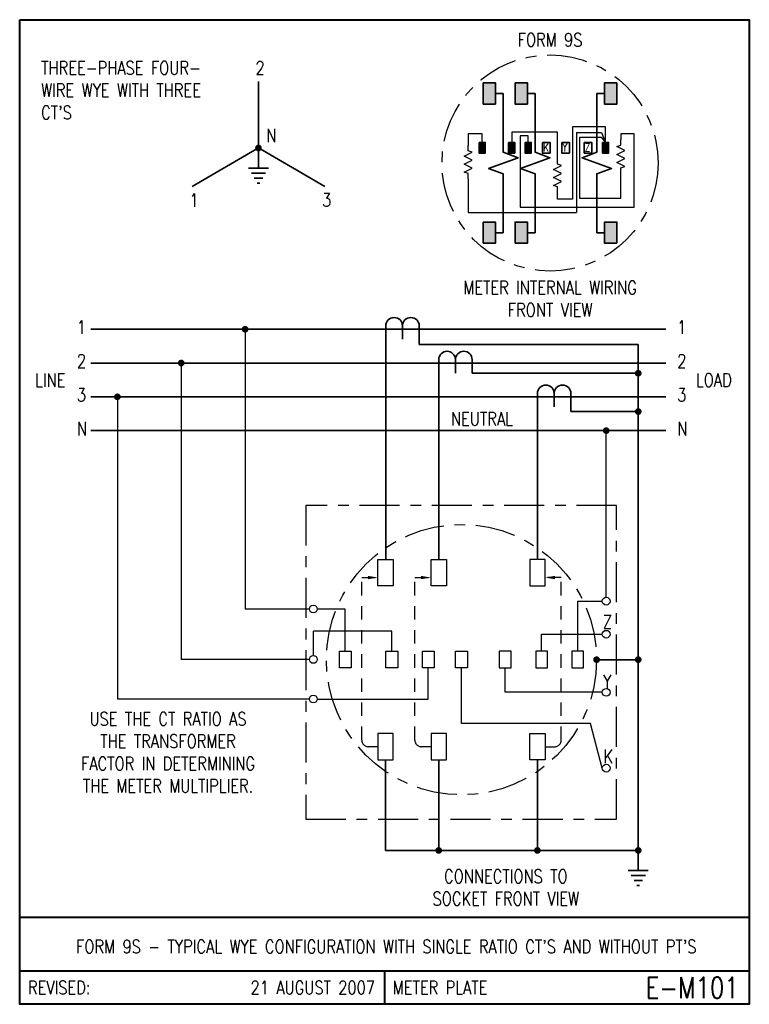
# Model space of a CAD drawing. Header units: inches. Extents: x 0 to 6.81, y 0 to 9.19.
import ezdxf
from ezdxf.enums import TextEntityAlignment as Align

# ---------------------------------------------------------------- set-up
doc = ezdxf.new("R2010")
doc.units = ezdxf.units.IN
doc.header["$LTSCALE"] = 0.5
doc.header["$MEASUREMENT"] = 0
doc.linetypes.add('CENTER2', pattern=[1.125, 0.75, -0.125, 0.125, -0.125])
doc.linetypes.add('HIDDEN', pattern=[0.375, 0.25, -0.125])
for name, color, linetype, lineweight in [('E-DETL-1LINE', 4, 'Continuous', 35), ('E-DETL-TEXT', 3, 'Continuous', 35), ('E-DETL-TTLB', 2, 'Continuous', 40), ('E-DETL-TTLB-TEXT', 5, 'Continuous', 50)]:
    doc.layers.add(name, color=color, linetype=linetype, lineweight=lineweight)
doc.layers.add('E-DETL-FINE', color=8, linetype='Continuous')
doc.styles.add('ROMANS', font='romans.shx', dxfattribs={"height": 0.046875})
doc.styles.get("Standard").update_dxf_attribs({"font": 'romans.shx', "width": 0.8})

# ---------------------------------------------------------------- blocks, each defined once
blk = doc.blocks.new('E-004')
at = {"const_width": 0.03125}
blk.add_lwpolyline([(-0.015625, 0, 1), (0.015625, 0, 1)], format="xyb", close=True, dxfattribs=at)
blk = doc.blocks.new('PE001c')
for p, q in [((0, 0.21875), (0, -0.21875)), ((-0.03125, 0.15625), (0.03125, 0.15625)), ((-0.03125, 0), (0.09375, 0)), ((-0.03125, -0.15625), (0.03125, -0.15625))]:
    blk.add_line(p, q)
blk.add_lwpolyline([(-0.03125, 0.15625, 1), (-0.03125, 0, 1), (-0.03125, -0.15625)], format="xyb")
blk = doc.blocks.new('PE008')
for p, q in [((0.1875, -0.0938), (0.1875, 0.0938)), ((0.1875, 0), (0, 0)), ((0.2344, -0.0667), (0.2344, 0.0667)), ((0.2812, -0.0396), (0.2812, 0.0396)), ((0.3281, -0.0126), (0.3281, 0.0126))]:
    blk.add_line(p, q)

msp = doc.modelspace()

# ---------------------------------------------------------------- hatches: boundary and pattern name
at = {"layer": 'E-DETL-1LINE'}
for points in [[(4.4405, 8.5988), (4.3262, 8.5988), (4.3262, 8.4008), (4.4405, 8.4008)], [(4.7385, 8.5988), (4.6241, 8.5988), (4.6241, 8.4008), (4.7385, 8.4008)], [(5.4595, 8.4008), (5.5738, 8.4008), (5.5738, 8.5988), (5.4595, 8.5988)], [(4.3447, 8.0422), (4.2876, 8.0422), (4.2876, 7.9432), (4.3447, 7.9432)], [(4.6208, 8.0422), (4.5636, 8.0422), (4.5636, 7.9432), (4.6208, 7.9432)], [(4.7741, 8.0422), (4.7169, 8.0422), (4.7169, 7.9432), (4.7741, 7.9432)], [(5.4967, 8.0422), (5.4396, 8.0422), (5.4396, 7.9432), (5.4967, 7.9432)], [(4.4405, 7.2992), (4.3262, 7.2992), (4.3262, 7.1012), (4.4405, 7.1012)], [(4.7385, 7.2992), (4.6241, 7.2992), (4.6241, 7.1012), (4.7385, 7.1012)], [(5.4595, 7.1012), (5.5738, 7.1012), (5.5738, 7.2992), (5.4595, 7.2992)]]:
    msp.add_hatch(color=256, dxfattribs=at).paths.add_polyline_path(points)

# ---------------------------------------------------------------- linework, layer by layer
for p, q in [((2.2287, 8.6111), (2.2287, 7.9904)), ((4.4405, 8.4998), (4.5136, 8.4998)), ((4.5136, 8.4998), (4.5136, 8.1411)), ((4.7385, 8.4998), (4.8116, 8.4998)), ((4.8116, 8.4998), (4.8116, 8.1411)), ((5.3864, 8.4998), (5.3864, 8.1411)), ((5.4595, 8.4998), (5.3864, 8.4998)), ((2.2287, 7.9904), (1.6087, 7.6325)), ((2.2287, 7.9904), (2.8486, 7.6325)), ((4.5136, 7.5589), (4.5136, 7.2992)), ((4.8116, 7.5589), (4.8116, 7.2992)), ((5.3864, 7.5589), (5.3864, 7.2992)), ((4.5136, 7.2002), (4.5136, 7.2992)), ((4.8116, 7.2002), (4.8116, 7.2992)), ((5.3864, 7.2002), (5.3864, 7.2992)), ((4.4405, 7.2002), (4.5136, 7.2002)), ((4.7385, 7.2002), (4.8116, 7.2002)), ((5.4595, 7.2002), (5.3864, 7.2002)), ((6.0293, 6.2993), (0.6637, 6.2993)), ((3.4161, 6.2681), (3.4161, 4.1518)), ((3.7286, 6.2681), (3.7286, 6.1553)), ((5.773, 6.1553), (3.7286, 6.1553)), ((5.773, 6.1553), (5.773, 1.436)), ((6.0293, 5.9839), (0.6637, 5.9839)), ((3.9105, 4.1518), (3.9105, 5.9527)), ((4.223, 5.9527), (4.223, 5.8882)), ((4.223, 5.8882), (5.773, 5.8882)), ((6.0293, 5.6685), (0.6637, 5.6685)), ((4.8317, 5.6373), (4.8317, 4.1518)), ((5.1442, 5.6373), (5.1442, 5.5307)), ((5.773, 5.5307), (5.1442, 5.5307)), ((6.0293, 5.3532), (0.6637, 5.3532)), ((5.3844, 3.2158), (5.773, 3.2158)), ((3.4151, 2.2798), (3.4151, 1.436)), ((3.9105, 2.2798), (3.9105, 1.436)), ((4.8317, 2.2798), (4.8317, 1.436)), ((5.773, 1.436), (3.4151, 1.436))]:
    msp.add_line(p, q, dxfattribs=at)
for points in [[(4.3262, 8.5988), (4.4405, 8.5988), (4.4405, 8.4008), (4.3262, 8.4008)], [(4.6241, 8.5988), (4.7385, 8.5988), (4.7385, 8.4008), (4.6241, 8.4008)], [(5.5738, 8.5988), (5.4595, 8.5988), (5.4595, 8.4008), (5.5738, 8.4008)], [(4.2876, 8.0422), (4.3447, 8.0422), (4.3447, 7.9432), (4.2876, 7.9432)], [(4.5636, 8.0422), (4.6208, 8.0422), (4.6208, 7.9432), (4.5636, 7.9432)], [(4.7169, 8.0422), (4.7741, 8.0422), (4.7741, 7.9432), (4.7169, 7.9432)], [(4.8792, 8.0422), (4.9499, 8.0422), (4.9499, 7.9432), (4.8792, 7.9432)], [(5.0597, 8.0422), (5.1303, 8.0422), (5.1303, 7.9432), (5.0597, 7.9432)], [(5.2687, 8.0422), (5.3393, 8.0422), (5.3393, 7.9432), (5.2687, 7.9432)], [(5.4396, 8.0422), (5.4967, 8.0422), (5.4967, 7.9432), (5.4396, 7.9432)], [(4.3262, 7.1012), (4.4405, 7.1012), (4.4405, 7.2992), (4.3262, 7.2992)], [(4.6241, 7.1012), (4.7385, 7.1012), (4.7385, 7.2992), (4.6241, 7.2992)], [(5.5738, 7.1012), (5.4595, 7.1012), (5.4595, 7.2992), (5.5738, 7.2992)]]:
    msp.add_lwpolyline(points, close=True, dxfattribs=at)
for points in [[(4.5136, 8.1411), (4.5136, 7.95), (4.651, 7.9), (4.3763, 7.8), (4.5136, 7.75), (4.5136, 7.5589)], [(4.8116, 8.1411), (4.8116, 7.95), (4.949, 7.9), (4.6742, 7.8), (4.8116, 7.75), (4.8116, 7.5589)], [(5.3864, 8.1411), (5.3864, 7.95), (5.249, 7.9), (5.5237, 7.8), (5.3864, 7.75), (5.3864, 7.5589)]]:
    msp.add_lwpolyline(points, dxfattribs=at)
at = {"layer": 'E-DETL-FINE'}
for p, q in [((5.4682, 8.187), (5.1609, 8.187)), ((5.1609, 8.187), (5.1609, 7.5133)), ((5.4682, 8.0422), (5.4682, 8.187)), ((4.3162, 8.1234), (4.1859, 8.1234)), ((4.1859, 8.1234), (4.1859, 8.0135)), ((4.3162, 8.0422), (4.3162, 8.1234)), ((5.0192, 8.1379), (4.5922, 8.1379)), ((4.5922, 8.1379), (4.5922, 8.0422)), ((4.7455, 8.1032), (4.672, 8.1032)), ((4.672, 8.1032), (4.672, 7.4381)), ((4.7455, 8.0422), (4.7455, 8.1032)), ((5.0192, 7.8894), (5.0192, 8.1379)), ((5.1957, 8.135), (5.1957, 7.3889)), ((5.1957, 8.135), (5.43, 8.135)), ((5.2275, 7.5191), (5.2275, 8.0916)), ((5.2275, 8.0916), (5.4271, 8.0916)), ((5.4271, 8.0916), (5.4682, 8.0422)), ((5.43, 8.135), (5.4682, 8.0422)), ((5.6118, 8.1234), (5.6118, 8.0681)), ((5.7338, 8.1234), (5.6118, 8.1234)), ((5.7338, 7.4381), (5.7338, 8.1234)), ((5.6118, 7.5191), (5.6118, 7.7556)), ((4.1859, 7.701), (4.1859, 7.3889)), ((5.0192, 7.5133), (5.0192, 7.5769)), ((5.1609, 7.5133), (5.0192, 7.5133)), ((5.6118, 7.5191), (5.2275, 7.5191)), ((4.1859, 7.3889), (5.1957, 7.3889)), ((4.672, 7.4381), (5.7338, 7.4381)), ((2.104, 6.2993), (2.104, 3.6886)), ((1.5078, 5.9839), (1.5078, 3.2182)), ((0.9117, 5.6685), (0.9117, 2.8485)), ((5.474, 3.7979), (5.474, 5.3532)), ((2.7044, 3.6886), (2.104, 3.6886)), ((3.0387, 3.6886), (2.777, 3.6886)), ((3.0387, 3.2956), (3.0387, 3.6886)), ((5.2081, 3.7616), (5.4377, 3.7616)), ((5.2081, 3.2956), (5.2081, 3.7616)), ((3.4734, 3.4808), (2.7407, 3.4808)), ((2.7407, 3.2545), (2.7407, 3.4808)), ((3.4734, 3.2956), (3.4734, 3.4808)), ((4.8709, 3.2956), (4.8709, 3.4531)), ((4.8709, 3.4531), (5.4377, 3.4531)), ((2.7044, 3.2182), (1.5078, 3.2182)), ((3.8132, 2.8485), (3.8132, 3.1409)), ((4.1234, 2.6194), (4.1234, 3.1409)), ((4.5312, 2.9115), (4.5312, 3.1409)), ((2.7044, 2.8485), (0.9117, 2.8485)), ((2.777, 2.8485), (3.8132, 2.8485)), ((5.4377, 2.9115), (4.5312, 2.9115)), ((5.3264, 2.6194), (4.1234, 2.6194)), ((5.4377, 2.2037), (5.3264, 2.6194))]:
    msp.add_line(p, q, dxfattribs=at)
at = {"layer": 'E-DETL-FINE', "linetype": 'HIDDEN'}
for p, q in [((3.1926, 2.4661), (3.1926, 3.9819)), ((3.1926, 3.9819), (3.3437, 3.9819)), ((3.688, 2.4661), (3.688, 3.9819)), ((3.688, 3.9819), (3.839, 3.9819)), ((5.0542, 3.9819), (4.9031, 3.9819)), ((5.0542, 2.4661), (5.0542, 3.9819)), ((3.3437, 2.4036), (3.2551, 2.4036)), ((3.839, 2.4036), (3.7505, 2.4036)), ((4.9031, 2.4036), (4.9917, 2.4036))]:
    msp.add_line(p, q, dxfattribs=at)
at = {"layer": 'E-DETL-FINE'}
for points in [[(4.1859, 7.701), (4.1859, 7.751), (4.1484, 7.7635), (4.2234, 7.801), (4.1484, 7.8385), (4.2234, 7.876), (4.1484, 7.9135), (4.2234, 7.951), (4.1859, 7.9635), (4.1859, 8.0135)], [(5.6118, 7.7556), (5.6118, 7.8056), (5.6493, 7.8181), (5.5743, 7.8556), (5.6493, 7.8931), (5.5743, 7.9306), (5.6493, 7.9681), (5.5743, 8.0056), (5.6118, 8.0181), (5.6118, 8.0681)], [(5.0192, 7.5769), (5.0192, 7.6269), (4.9817, 7.6394), (5.0567, 7.6769), (4.9817, 7.7144), (5.0567, 7.7519), (4.9817, 7.7894), (5.0567, 7.8269), (5.0192, 7.8394), (5.0192, 7.8894)]]:
    msp.add_lwpolyline(points, dxfattribs=at)
at = {"layer": 'E-DETL-FINE', "linetype": 'CENTER2'}
msp.add_lwpolyline([(2.6692, 1.7262), (5.5712, 1.7262), (5.5712, 4.6555), (2.6692, 4.6555)], close=True, dxfattribs=at)
at = {"layer": 'E-DETL-FINE'}
for points in [[(3.3437, 4.1518), (3.4866, 4.1518), (3.4866, 3.9043), (3.3437, 3.9043)], [(3.839, 4.1518), (3.9819, 4.1518), (3.9819, 3.9043), (3.839, 3.9043)], [(4.9031, 4.1518), (4.7602, 4.1518), (4.7602, 3.9043), (4.9031, 3.9043)], [(2.9834, 3.2956), (3.0939, 3.2956), (3.0939, 3.1409), (2.9834, 3.1409)], [(3.4182, 3.2956), (3.5286, 3.2956), (3.5286, 3.1409), (3.4182, 3.1409)], [(3.758, 3.2956), (3.8684, 3.2956), (3.8684, 3.1409), (3.758, 3.1409)], [(4.0682, 3.2956), (4.1786, 3.2956), (4.1786, 3.1409), (4.0682, 3.1409)], [(4.5864, 3.2956), (4.4759, 3.2956), (4.4759, 3.1409), (4.5864, 3.1409)], [(4.9262, 3.2956), (4.8157, 3.2956), (4.8157, 3.1409), (4.9262, 3.1409)], [(5.2633, 3.2956), (5.1529, 3.2956), (5.1529, 3.1409), (5.2633, 3.1409)], [(3.3437, 2.2798), (3.4866, 2.2798), (3.4866, 2.5274), (3.3437, 2.5274)], [(3.839, 2.2798), (3.9819, 2.2798), (3.9819, 2.5274), (3.839, 2.5274)], [(4.9031, 2.2798), (4.7602, 2.2798), (4.7602, 2.5274), (4.9031, 2.5274)]]:
    msp.add_lwpolyline(points, close=True, dxfattribs=at)
at = {"layer": 'E-DETL-FINE', "linetype": 'CENTER2'}
for centre, radius in [((4.95, 7.85), 1.0088), ((4.1234, 3.2158), 1.261)]:
    msp.add_circle(centre, radius, dxfattribs=at)
at = {"layer": 'E-DETL-FINE'}
for centre in [(5.474, 3.7616), (2.7407, 3.6886), (5.474, 3.4531), (2.7407, 3.2182), (5.474, 2.9115), (2.7407, 2.8485), (5.474, 2.2037)]:
    msp.add_circle(centre, 0.0363, dxfattribs=at)
at = {"layer": 'E-DETL-FINE', "linetype": 'HIDDEN'}
for centre, start, end in [((3.2551, 2.4661), 180, 270), ((3.7505, 2.4661), 180, 270), ((4.9917, 2.4661), 270, 0)]:
    msp.add_arc(centre, 0.0625, start, end, dxfattribs=at)
at = {"layer": 'E-DETL-FINE'}
for points in [[(3.2499, 3.9976), (3.3437, 3.9819), (3.2499, 3.9663)], [(3.7453, 3.9976), (3.839, 3.9819), (3.7453, 3.9663)], [(4.9969, 3.9976), (4.9031, 3.9819), (4.9969, 3.9663)]]:
    msp.add_solid(points, dxfattribs=at)
at = {"layer": 'E-DETL-TTLB'}
msp.add_lwpolyline([(0, 9.1875), (6.8095, 9.1875), (6.8095, 0), (0, 0)], close=True, dxfattribs=at)
for points in [[(0, 0.8125), (6.8095, 0.8125)], [(0, 0.3125), (6.8095, 0.3125)], [(3.4048, 0.3125), (3.4048, 0)]]:
    msp.add_lwpolyline(points, dxfattribs=at)

# ---------------------------------------------------------------- block references
at = {"layer": 'E-DETL-1LINE'}
for p in [(2.2287, 7.9904), (2.104, 6.2993), (1.5078, 5.9839), (5.773, 5.8882), (0.9117, 5.6685), (5.773, 5.5307), (5.474, 5.3532), (5.3844, 3.2158), (5.773, 3.2158), (3.9105, 1.436), (4.8317, 1.436), (5.773, 1.436)]:
    msp.add_blockref('E-004', p, dxfattribs=at)
at = {"layer": 'E-DETL-1LINE', "rotation": 270}
for p in [(2.2287, 7.9904), (5.773, 1.436)]:
    msp.add_blockref('PE008', p, dxfattribs=at)
at = {"layer": 'E-DETL-1LINE', "xscale": -1, "rotation": 90}
for p in [(3.5724, 6.2993), (4.0667, 5.9839), (4.9879, 5.6685)]:
    msp.add_blockref('PE001c', p, dxfattribs=at)

# ---------------------------------------------------------------- texts
at = {"layer": 'E-DETL-TEXT', "style": 'ROMANS', "width": 0.8}
for s, p in [('REVISED:', (0.0773, 0.1563)), ('METER PLATE', (3.482, 0.1563))]:
    msp.add_text(s, height=0.125, dxfattribs=at).set_placement(p, align=Align.MIDDLE_LEFT)
for s, height, p in [('21 AUGUST 2007', 0.125, (3.316, 0.1563)), ('E-M101', 0.19685, (6.7114, 0.1563))]:
    msp.add_text(s, height=height, dxfattribs=at).set_placement(p, align=Align.MIDDLE_RIGHT)
at = {"layer": 'E-DETL-TEXT'}
for s, insert, char_height, width, attachment_point in [('FORM 9S', (4.95, 9), 0.125, 1.021609, 5), ("THREE-PHASE FOUR-\\PWIRE WYE WITH THREE\\PCT'S", (0.2, 8.8), 0.125, 2.119747, 1), ('2', (2.2007, 8.8), 0.125, 0.234375, 1), ('N', (2.3024, 8.1702), 0.125, 0.234375, 1), ('K', (4.8846, 8.033), 0.075, 0.072229, 1), ('Y', (5.0651, 8.033), 0.075, 0.075, 1), ('Z', (5.2741, 8.033), 0.075, 0.075, 1), ('1', (1.584, 7.566), 0.125, 0.234375, 1), ('3', (2.8217, 7.5684), 0.125, 0.234375, 1), ('METER INTERNAL WIRING FRONT VIEW', (4.95, 6.75), 0.125, 1.78125, 2), ('1', (0.5336, 6.3802), 0.125, 0.234375, 1), ('1', (6.1362, 6.3802), 0.125, 0.234375, 1), ('2', (0.5336, 6.0648), 0.125, 0.234375, 1), ('2', (6.1362, 6.0648), 0.125, 0.234375, 1), ('LINE', (0.1438, 5.8874), 0.125, 0.290935, 1), ('LOAD', (6.3115, 5.8874), 0.125, 0.296875, 1), ('3', (0.5336, 5.7494), 0.125, 0.234375, 1), ('3', (6.1362, 5.7494), 0.125, 0.234375, 1), ('NEUTRAL', (4.025, 5.525), 0.125, 0.635482, 1), ('N', (0.5336, 5.4341), 0.125, 0.234375, 1), ('N', (6.1362, 5.4341), 0.125, 0.234375, 1), ('Z', (5.4433, 3.6319), 0.125, 0.09375, 1), ('Y', (5.4433, 3.0734), 0.125, 0.09375, 1), ('USE THE CT RATIO AS THE TRANSFORMER FACTOR IN DETERMINING THE METER MULTIPLIER.', (1.3845, 2.7253), 0.125, 1.828571, 2), ('K', (5.4479, 2.3765), 0.125, 0.090286, 1), ('CONNECTIONS TO SOCKET FRONT VIEW', (4.5372, 1.2569), 0.125, 1.78125, 2)]:
    msp.add_mtext(s, dxfattribs=dict(at, insert=insert, char_height=char_height, width=width, attachment_point=attachment_point))
at = {"layer": 'E-DETL-TTLB-TEXT', "style": 'ROMANS', "width": 0.8}
msp.add_text("FORM 9S - TYPICAL WYE CONFIGURATION WITH SINGLE RATIO CT'S AND WITHOUT PT'S", height=0.125, dxfattribs=at).set_placement((3.4217, 0.4764), align=Align.CENTER)

doc.saveas('drawing.dxf')
